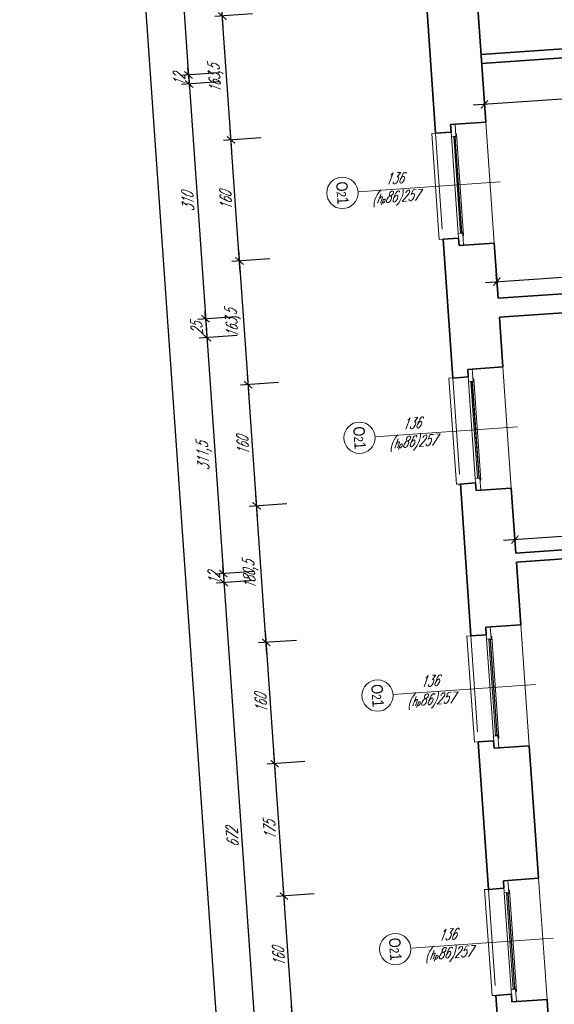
# Model space of a CAD drawing. Header units: millimetres. Extents: x 402 to 79005, y -7782 to 89952.
# Tile 143 of 256: x 21486 to 22191, y 29248 to 30546. Entities that reach past the tile are written whole.
import ezdxf

# ---------------------------------------------------------------- set-up
doc = ezdxf.new("R2010")
doc.units = ezdxf.units.MM
doc.header["$LTSCALE"] = 10
doc.linetypes.add('DASHED', pattern=[19.05, 12.7, -6.35])
doc.layers.get('0').update_dxf_attribs({"lineweight": 0})
doc.layers.get('Defpoints').update_dxf_attribs({"color": 253})
for name, color, linetype, lineweight in [('01 parter - ściany', 253, 'Continuous', 35), ('03-01_okna', 253, 'Continuous', 15), ('04-1_widok', 253, 'Continuous', 5), ('05-01_wymiary', 253, 'Continuous', 5), ('05-03_opis', 253, 'Continuous', 5)]:
    doc.layers.add(name, color=color, linetype=linetype, lineweight=lineweight)
doc.styles.add('ariel', font='ARIAL.TTF', dxfattribs={"width": 0.8})
doc.styles.add('ariel_wym', font='simplex.shx', dxfattribs={"width": 0.65, "oblique": 25})
doc.dimstyles.new('ariel 50', dxfattribs={"dimtxt": 15, "dimasz": 10, "dimexe": 10, "dimexo": 0, "dimgap": 5, "dimtad": 1, "dimdec": 1, "dimrnd": 0.5, "dimtxsty": 'ariel_wym', "dimblk": 'ARCHTICK', "dimcen": 2.5, "dimdle": 15, "dimazin": 0, "dimtfac": 1, "dimtdec": 1, "dimtix": 1, "dimtmove": 0, "dimatfit": 3, "dimldrblk": 'DOT', "dimfxl": 0, "dimarcsym": 0})
doc.dimstyles.new('ariel 50 wnętrze', dxfattribs={"dimtxt": 15, "dimasz": 10, "dimexe": 10, "dimexo": 0, "dimgap": 5, "dimtad": 1, "dimdec": 1, "dimrnd": 0.5, "dimtxsty": 'ariel_wym', "dimblk": 'ARCHTICK', "dimcen": 2.5, "dimdle": 15, "dimazin": 0, "dimtfac": 1, "dimtdec": 1, "dimtix": 1, "dimtmove": 0, "dimatfit": 3, "dimldrblk": 'DOT', "dimfxl": 0, "dimarcsym": 0})

# ---------------------------------------------------------------- blocks, each defined once
blk = doc.blocks.new('_ArchTick')
at = {"color": 0, "linetype": 'ByBlock', "const_width": 0.15}
blk.add_lwpolyline([(-0.5, -0.5), (0.5, 0.5)], dxfattribs=at)
blk = doc.blocks.new('*D1479')
at = {"layer": '05-01_wymiary', "color": 0, "lineweight": -2}
for p, q in [((21853, 29120.1), (21844.1, 29246.3)), ((21885.1, 29234.1), (21835.2, 29230.7)), ((21891.8, 29137.9), (21841.9, 29134.4))]:
    blk.add_line(p, q, dxfattribs=at)
at = {"layer": 'Defpoints', "color": 0}
for p in [(22181, 29254.8), (21845.2, 29231.4), (22120.9, 29153.9)]:
    blk.add_point(p, dxfattribs=at)
at = {"layer": '05-01_wymiary', "color": 0, "lineweight": -2, "xscale": 10, "yscale": 10, "zscale": 10}
for p, rotation in [((21845.2, 29231.4), 94.00000000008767), ((21851.9, 29135.1), 274.0000000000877)]:
    blk.add_blockref('_ArchTick', p, dxfattribs=dict(at, rotation=rotation))
at = {"layer": '05-01_wymiary', "color": 0, "insert": (21834.7, 29182.3), "char_height": 15, "attachment_point": 5, "rotation": 94, "style": 'ariel_wym'}
blk.add_mtext('96,5', dxfattribs=at)
blk = doc.blocks.new('_Dot')
at = {"color": 0, "linetype": 'ByBlock', "lineweight": -2}
blk.add_line((-0.5, 0), (-1, 0), dxfattribs=at)
at = {"color": 0, "linetype": 'ByBlock', "const_width": 0.5}
blk.add_lwpolyline([(-0.25, 0, 1), (0.25, 0, 1)], format="xyb", close=True, dxfattribs=at)
blk = doc.blocks.new('*D1480')
at = {"layer": '05-01_wymiary', "color": 0, "lineweight": -2}
for p, q in [((21846.2, 29216.4), (21833, 29405.9)), ((21873.9, 29393.8), (21824.1, 29390.3)), ((21885.1, 29234.1), (21835.2, 29230.7))]:
    blk.add_line(p, q, dxfattribs=at)
at = {"layer": 'Defpoints', "color": 0}
for p in [(22169.8, 29414.4), (21834, 29391), (22181, 29254.8)]:
    blk.add_point(p, dxfattribs=at)
at = {"layer": '05-01_wymiary', "color": 0, "lineweight": -2, "xscale": 10, "yscale": 10, "zscale": 10}
for p, rotation in [((21834, 29391), 94.0000000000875), ((21845.2, 29231.4), 274.0000000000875)]:
    blk.add_blockref('_ArchTick', p, dxfattribs=dict(at, rotation=rotation))
at = {"layer": '05-01_wymiary', "color": 0, "insert": (21827.1, 29310.3), "char_height": 15, "attachment_point": 5, "rotation": 94, "style": 'ariel_wym'}
blk.add_mtext('160', dxfattribs=at)
blk = doc.blocks.new('*D1481')
at = {"layer": '05-01_wymiary', "color": 0, "lineweight": -2}
for p, q in [((21835.1, 29376), (21820.8, 29580.5)), ((21861.7, 29568.3), (21811.8, 29564.8)), ((21873.9, 29393.8), (21824.1, 29390.3))]:
    blk.add_line(p, q, dxfattribs=at)
at = {"layer": 'Defpoints', "color": 0}
for p in [(22157.6, 29589), (21821.8, 29565.5), (22169.8, 29414.4)]:
    blk.add_point(p, dxfattribs=at)
at = {"layer": '05-01_wymiary', "color": 0, "lineweight": -2, "xscale": 10, "yscale": 10, "zscale": 10}
for p, rotation in [((21821.8, 29565.5), 94.00000000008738), ((21834, 29391), 274.0000000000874)]:
    blk.add_blockref('_ArchTick', p, dxfattribs=dict(at, rotation=rotation))
at = {"layer": '05-01_wymiary', "color": 0, "insert": (21815.5, 29477.4), "char_height": 15, "attachment_point": 5, "rotation": 94, "style": 'ariel_wym'}
blk.add_mtext('175', dxfattribs=at)
blk = doc.blocks.new('*D1482')
at = {"layer": '05-01_wymiary', "color": 0, "lineweight": -2}
for p, q in [((21822.9, 29550.6), (21809.6, 29740.1)), ((21850.6, 29727.9), (21800.7, 29724.5)), ((21861.7, 29568.3), (21811.8, 29564.8))]:
    blk.add_line(p, q, dxfattribs=at)
at = {"layer": 'Defpoints', "color": 0}
for p in [(22146.4, 29748.6), (21810.7, 29725.2), (22157.6, 29589)]:
    blk.add_point(p, dxfattribs=at)
at = {"layer": '05-01_wymiary', "color": 0, "lineweight": -2, "xscale": 10, "yscale": 10, "zscale": 10}
for p, rotation in [((21810.7, 29725.2), 94.00000000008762), ((21821.8, 29565.5), 274.0000000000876)]:
    blk.add_blockref('_ArchTick', p, dxfattribs=dict(at, rotation=rotation))
at = {"layer": '05-01_wymiary', "color": 0, "insert": (21803.8, 29644.5), "char_height": 15, "attachment_point": 5, "rotation": 94, "style": 'ariel_wym'}
blk.add_mtext('160', dxfattribs=at)
blk = doc.blocks.new('*D1483')
at = {"layer": '05-01_wymiary', "color": 0, "lineweight": -2}
for p, q in [((21811.7, 29710.2), (21797, 29920.2)), ((21838, 29908), (21788.1, 29904.5)), ((21850.6, 29727.9), (21800.7, 29724.5))]:
    blk.add_line(p, q, dxfattribs=at)
at = {"layer": 'Defpoints', "color": 0}
for p in [(22133.8, 29928.7), (21798.1, 29905.2), (22146.4, 29748.6)]:
    blk.add_point(p, dxfattribs=at)
at = {"layer": '05-01_wymiary', "color": 0, "lineweight": -2, "xscale": 10, "yscale": 10, "zscale": 10}
for p, rotation in [((21798.1, 29905.2), 94.00000000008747), ((21810.7, 29725.2), 274.0000000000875)]:
    blk.add_blockref('_ArchTick', p, dxfattribs=dict(at, rotation=rotation))
at = {"layer": '05-01_wymiary', "color": 0, "insert": (21790.5, 29814.2), "char_height": 15, "attachment_point": 5, "rotation": 94, "style": 'ariel_wym'}
blk.add_mtext('180,5', dxfattribs=at)
blk = doc.blocks.new('*D1484')
at = {"layer": '05-01_wymiary', "color": 0, "lineweight": -2}
for p, q in [((21799.1, 29890.2), (21785.9, 30079.8)), ((21826.8, 30067.6), (21776.9, 30064.1)), ((21838, 29908), (21788.1, 29904.5))]:
    blk.add_line(p, q, dxfattribs=at)
at = {"layer": 'Defpoints', "color": 0}
for p in [(22122.7, 30088.3), (21786.9, 30064.8), (22133.8, 29928.7)]:
    blk.add_point(p, dxfattribs=at)
at = {"layer": '05-01_wymiary', "color": 0, "lineweight": -2, "xscale": 10, "yscale": 10, "zscale": 10}
for p, rotation in [((21786.9, 30064.8), 94.00000000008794), ((21798.1, 29905.2), 274.0000000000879)]:
    blk.add_blockref('_ArchTick', p, dxfattribs=dict(at, rotation=rotation))
at = {"layer": '05-01_wymiary', "color": 0, "insert": (21780, 29984.1), "char_height": 15, "attachment_point": 5, "rotation": 94, "style": 'ariel_wym'}
blk.add_mtext('160', dxfattribs=at)
blk = doc.blocks.new('*D1485')
at = {"layer": '05-01_wymiary', "color": 0, "lineweight": -2}
for p, q in [((21788, 30049.9), (21774.5, 30242.9)), ((21815.4, 30230.7), (21765.5, 30227.2)), ((21826.8, 30067.6), (21776.9, 30064.1))]:
    blk.add_line(p, q, dxfattribs=at)
at = {"layer": 'Defpoints', "color": 0}
for p in [(22111.3, 30251.4), (21775.5, 30227.9), (22122.7, 30088.3)]:
    blk.add_point(p, dxfattribs=at)
at = {"layer": '05-01_wymiary', "color": 0, "lineweight": -2, "xscale": 10, "yscale": 10, "zscale": 10}
for p, rotation in [((21775.5, 30227.9), 94.00000000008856), ((21786.9, 30064.8), 274.0000000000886)]:
    blk.add_blockref('_ArchTick', p, dxfattribs=dict(at, rotation=rotation))
at = {"layer": '05-01_wymiary', "color": 0, "insert": (21767.3, 30145.4), "char_height": 15, "attachment_point": 5, "rotation": 94, "style": 'ariel_wym'}
blk.add_mtext('163,5', dxfattribs=at)
blk = doc.blocks.new('*D1486')
at = {"layer": '05-01_wymiary', "color": 0, "lineweight": -2}
for p, q in [((21776.5, 30213), (21763.3, 30402.5)), ((21804.2, 30390.3), (21754.4, 30386.8)), ((21815.4, 30230.7), (21765.5, 30227.2))]:
    blk.add_line(p, q, dxfattribs=at)
at = {"layer": 'Defpoints', "color": 0}
for p in [(22100.1, 30411), (21764.3, 30387.5), (22111.3, 30251.4)]:
    blk.add_point(p, dxfattribs=at)
at = {"layer": '05-01_wymiary', "color": 0, "lineweight": -2, "xscale": 10, "yscale": 10, "zscale": 10}
for p, rotation in [((21764.3, 30387.5), 94.00000000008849), ((21775.5, 30227.9), 274.0000000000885)]:
    blk.add_blockref('_ArchTick', p, dxfattribs=dict(at, rotation=rotation))
at = {"layer": '05-01_wymiary', "color": 0, "insert": (21757.5, 30306.9), "char_height": 15, "attachment_point": 5, "rotation": 94, "style": 'ariel_wym'}
blk.add_mtext('160', dxfattribs=at)
blk = doc.blocks.new('*D1487')
at = {"layer": '05-01_wymiary', "color": 0, "lineweight": -2}
for p, q in [((21765.4, 30372.6), (21751.9, 30565.6)), ((21792.8, 30553.4), (21743, 30549.9)), ((21804.2, 30390.3), (21754.4, 30386.8))]:
    blk.add_line(p, q, dxfattribs=at)
at = {"layer": 'Defpoints', "color": 0}
for p in [(22088.7, 30574.1), (21752.9, 30550.6), (22100.1, 30411)]:
    blk.add_point(p, dxfattribs=at)
at = {"layer": '05-01_wymiary', "color": 0, "lineweight": -2, "xscale": 10, "yscale": 10, "zscale": 10}
for p, rotation in [((21752.9, 30550.6), 94.000000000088), ((21764.3, 30387.5), 274.000000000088)]:
    blk.add_blockref('_ArchTick', p, dxfattribs=dict(at, rotation=rotation))
at = {"layer": '05-01_wymiary', "color": 0, "insert": (21744.7, 30468.1), "char_height": 15, "attachment_point": 5, "rotation": 94, "style": 'ariel_wym'}
blk.add_mtext('163,5', dxfattribs=at)
blk = doc.blocks.new('*D1488')
at = {"layer": '05-01_wymiary', "color": 0, "lineweight": -2}
for p, q in [((21754, 30535.7), (21740.7, 30725.2)), ((21781.7, 30713), (21731.8, 30709.5)), ((21792.8, 30553.4), (21743, 30549.9))]:
    blk.add_line(p, q, dxfattribs=at)
at = {"layer": 'Defpoints', "color": 0}
for p in [(22077.6, 30733.7), (21741.8, 30710.2), (22088.7, 30574.1)]:
    blk.add_point(p, dxfattribs=at)
at = {"layer": '05-01_wymiary', "color": 0, "lineweight": -2, "xscale": 10, "yscale": 10, "zscale": 10}
for p, rotation in [((21741.8, 30710.2), 94.00000000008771), ((21752.9, 30550.6), 274.0000000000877)]:
    blk.add_blockref('_ArchTick', p, dxfattribs=dict(at, rotation=rotation))
at = {"layer": '05-01_wymiary', "color": 0, "insert": (21734.9, 30629.6), "char_height": 15, "attachment_point": 5, "rotation": 94, "style": 'ariel_wym'}
blk.add_mtext('160', dxfattribs=at)
blk = doc.blocks.new('*D1519')
at = {"layer": '05-01_wymiary', "color": 0, "lineweight": -2}
for p, q in [((21684.9, 30807.2), (21709.3, 30458)), ((21725.8, 30795), (21675.9, 30791.5)), ((21748.1, 30475.8), (21698.3, 30472.3))]:
    blk.add_line(p, q, dxfattribs=at)
at = {"layer": 'Defpoints', "color": 0}
for p in [(22071.6, 30819.2), (22093.9, 30500), (21708.2, 30473)]:
    blk.add_point(p, dxfattribs=at)
at = {"layer": '05-01_wymiary', "color": 0, "lineweight": -2, "xscale": 10, "yscale": 10, "zscale": 10}
for p, rotation in [((21685.9, 30792.2), 94.00000000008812), ((21708.2, 30473), 274.0000000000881)]:
    blk.add_blockref('_ArchTick', p, dxfattribs=dict(at, rotation=rotation))
at = {"layer": '05-01_wymiary', "color": 0, "insert": (21684.6, 30631.7), "char_height": 15, "attachment_point": 5, "rotation": 94, "style": 'ariel_wym'}
blk.add_mtext('320', dxfattribs=at)
blk = doc.blocks.new('*D1520')
at = {"layer": '05-01_wymiary', "color": 0, "lineweight": -2}
for p, q in [((21708.2, 30473), (21707.5, 30483)), ((21748.1, 30475.8), (21698.3, 30472.3)), ((21708.2, 30473), (21709.1, 30461)), ((21749, 30463.8), (21699.1, 30460.3)), ((21709.1, 30461), (21709.8, 30451.1))]:
    blk.add_line(p, q, dxfattribs=at)
at = {"layer": 'Defpoints', "color": 0}
for p in [(22093.9, 30500), (22094.7, 30488), (21709.1, 30461)]:
    blk.add_point(p, dxfattribs=at)
at = {"layer": '05-01_wymiary', "color": 0, "lineweight": -2, "xscale": 10, "yscale": 10, "zscale": 10}
for p, rotation in [((21708.2, 30473), 274.0000000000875), ((21709.1, 30461), 94.0000000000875)]:
    blk.add_blockref('_ArchTick', p, dxfattribs=dict(at, rotation=rotation))
at = {"layer": '05-01_wymiary', "color": 0, "insert": (21696.2, 30466.1), "char_height": 15, "attachment_point": 5, "rotation": 94, "style": 'ariel_wym'}
blk.add_mtext('12', dxfattribs=at)
blk = doc.blocks.new('*D1521')
at = {"layer": '05-01_wymiary', "color": 0, "lineweight": -2}
for p, q in [((21708, 30476), (21731.8, 30136.8)), ((21749, 30463.8), (21699.1, 30460.3)), ((21770.6, 30154.5), (21720.7, 30151))]:
    blk.add_line(p, q, dxfattribs=at)
at = {"layer": 'Defpoints', "color": 0}
for p in [(22094.7, 30488), (22116.4, 30178.7), (21730.7, 30151.7)]:
    blk.add_point(p, dxfattribs=at)
at = {"layer": '05-01_wymiary', "color": 0, "lineweight": -2, "xscale": 10, "yscale": 10, "zscale": 10}
for p, rotation in [((21709.1, 30461), 94.00000000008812), ((21730.7, 30151.7), 274.0000000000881)]:
    blk.add_blockref('_ArchTick', p, dxfattribs=dict(at, rotation=rotation))
at = {"layer": '05-01_wymiary', "color": 0, "insert": (21707.4, 30305.5), "char_height": 15, "attachment_point": 5, "rotation": 94, "style": 'ariel_wym'}
blk.add_mtext('310', dxfattribs=at)
blk = doc.blocks.new('*D1522')
at = {"layer": '05-01_wymiary', "color": 0, "lineweight": -2}
for p, q in [((21770.6, 30154.5), (21720.7, 30151)), ((21730.7, 30151.7), (21730, 30161.7)), ((21730.7, 30151.7), (21732.5, 30126.8)), ((21772.4, 30129.6), (21722.5, 30126.1)), ((21732.5, 30126.8), (21733.2, 30116.8))]:
    blk.add_line(p, q, dxfattribs=at)
at = {"layer": 'Defpoints', "color": 0}
for p in [(22116.4, 30178.7), (22118.1, 30153.7), (21732.5, 30126.8)]:
    blk.add_point(p, dxfattribs=at)
at = {"layer": '05-01_wymiary', "color": 0, "lineweight": -2, "xscale": 10, "yscale": 10, "zscale": 10}
for p, rotation in [((21730.7, 30151.7), 274.0000000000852), ((21732.5, 30126.8), 94.00000000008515)]:
    blk.add_blockref('_ArchTick', p, dxfattribs=dict(at, rotation=rotation))
at = {"layer": '05-01_wymiary', "color": 0, "insert": (21719.1, 30138.4), "char_height": 15, "attachment_point": 5, "rotation": 94, "style": 'ariel_wym'}
blk.add_mtext('25', dxfattribs=at)
blk = doc.blocks.new('*D1523')
at = {"layer": '05-01_wymiary', "color": 0, "lineweight": -2}
for p, q in [((21731.4, 30141.7), (21755.2, 29801)), ((21772.4, 30129.6), (21722.5, 30126.1)), ((21794.1, 29818.7), (21744.2, 29815.2))]:
    blk.add_line(p, q, dxfattribs=at)
at = {"layer": 'Defpoints', "color": 0}
for p in [(22118.1, 30153.7), (22139.8, 29842.9), (21754.2, 29815.9)]:
    blk.add_point(p, dxfattribs=at)
at = {"layer": '05-01_wymiary', "color": 0, "lineweight": -2, "xscale": 10, "yscale": 10, "zscale": 10}
for p, rotation in [((21732.5, 30126.8), 94.00000000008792), ((21754.2, 29815.9), 274.0000000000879)]:
    blk.add_blockref('_ArchTick', p, dxfattribs=dict(at, rotation=rotation))
at = {"layer": '05-01_wymiary', "color": 0, "insert": (21729.4, 29970.4), "char_height": 15, "attachment_point": 5, "rotation": 94, "style": 'ariel_wym'}
blk.add_mtext('311,5', dxfattribs=at)
blk = doc.blocks.new('*D1524')
at = {"layer": '05-01_wymiary', "color": 0, "lineweight": -2}
for p, q in [((21794.1, 29818.7), (21744.2, 29815.2)), ((21754.2, 29815.9), (21753.5, 29825.9)), ((21794.9, 29806.8), (21745.1, 29803.3)), ((21754.2, 29815.9), (21755, 29804)), ((21755, 29804), (21755.7, 29794))]:
    blk.add_line(p, q, dxfattribs=at)
at = {"layer": 'Defpoints', "color": 0}
for p in [(22139.8, 29842.9), (22140.7, 29830.9), (21755, 29804)]:
    blk.add_point(p, dxfattribs=at)
at = {"layer": '05-01_wymiary', "color": 0, "lineweight": -2, "xscale": 10, "yscale": 10, "zscale": 10}
for p, rotation in [((21754.2, 29815.9), 274.000000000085), ((21755, 29804), 94.00000000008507)]:
    blk.add_blockref('_ArchTick', p, dxfattribs=dict(at, rotation=rotation))
at = {"layer": '05-01_wymiary', "color": 0, "insert": (21742.1, 29809.1), "char_height": 15, "attachment_point": 5, "rotation": 94, "style": 'ariel_wym'}
blk.add_mtext('12', dxfattribs=at)
blk = doc.blocks.new('*D1525')
at = {"layer": '05-01_wymiary', "color": 0, "lineweight": -2}
for p, q in [((21754, 29818.9), (21802.9, 29118.6)), ((21794.9, 29806.8), (21745.1, 29803.3)), ((21841.8, 29136.4), (21791.9, 29132.9))]:
    blk.add_line(p, q, dxfattribs=at)
at = {"layer": 'Defpoints', "color": 0}
for p in [(22140.7, 29830.9), (22187.6, 29160.6), (21801.9, 29133.6)]:
    blk.add_point(p, dxfattribs=at)
at = {"layer": '05-01_wymiary', "color": 0, "lineweight": -2, "xscale": 10, "yscale": 10, "zscale": 10}
for p, rotation in [((21755, 29804), 94.0000000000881), ((21801.9, 29133.6), 274.0000000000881)]:
    blk.add_blockref('_ArchTick', p, dxfattribs=dict(at, rotation=rotation))
at = {"layer": '05-01_wymiary', "color": 0, "insert": (21766, 29467.9), "char_height": 15, "attachment_point": 5, "rotation": 94, "style": 'ariel_wym'}
blk.add_mtext('672', dxfattribs=at)
blk = doc.blocks.new('*D1529')
at = {"layer": '05-01_wymiary', "color": 0, "lineweight": -2}
for p, q in [((21803.8, 28390.3), (21494.6, 32812.1)), ((21535.5, 32799.9), (21485.6, 32796.5)), ((21842.6, 28408), (21792.7, 28404.5))]:
    blk.add_line(p, q, dxfattribs=at)
at = {"layer": 'Defpoints', "color": 0}
for p in [(21864.3, 32822.9), (21495.6, 32797.2), (22246.2, 28436.2)]:
    blk.add_point(p, dxfattribs=at)
at = {"layer": '05-01_wymiary', "color": 0, "lineweight": -2, "xscale": 10, "yscale": 10, "zscale": 10}
for p, rotation in [((21495.6, 32797.2), 94.00000000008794), ((21802.7, 28405.2), 274.0000000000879)]:
    blk.add_blockref('_ArchTick', p, dxfattribs=dict(at, rotation=rotation))
at = {"layer": '05-01_wymiary', "color": 0, "insert": (21635.3, 30600.2), "char_height": 15, "attachment_point": 5, "rotation": 94, "style": 'ariel_wym'}
blk.add_mtext('4402,5', dxfattribs=at)
blk = doc.blocks.new('*D1379')
at = {"layer": '05-01_wymiary', "color": 0, "lineweight": -2}
for p, q in [((22329.3, 29864), (22327.9, 29883.9)), ((22343.5, 29875), (22123.6, 29859.6)), ((22139.3, 29850.7), (22137.9, 29870.6))]:
    blk.add_line(p, q, dxfattribs=at)
at = {"layer": 'Defpoints', "color": 0}
for p in [(22138.6, 29860.7), (22329.8, 29856.2), (22139.8, 29842.9)]:
    blk.add_point(p, dxfattribs=at)
at = {"layer": '05-01_wymiary', "color": 0, "lineweight": -2, "xscale": 10, "yscale": 10, "zscale": 10}
for p, rotation in [((22328.6, 29873.9), 3.99999999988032), ((22138.6, 29860.7), 183.9999999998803)]:
    blk.add_blockref('_ArchTick', p, dxfattribs=dict(at, rotation=rotation))
at = {"layer": '05-01_wymiary', "color": 0, "insert": (22232.6, 29881.2), "char_height": 15, "attachment_point": 5, "rotation": 4, "style": 'ariel_wym'}
blk.add_mtext('190,5', dxfattribs=at)
blk = doc.blocks.new('*D1705')
at = {"layer": '05-01_wymiary', "color": 0, "lineweight": -2}
for p, q in [((22673.4, 30484.4), (22674.8, 30464.4)), ((22689.1, 30475.5), (22083.5, 30433.1)), ((22097.8, 30444.1), (22099.2, 30424.2))]:
    blk.add_line(p, q, dxfattribs=at)
at = {"layer": 'Defpoints', "color": 0}
for p in [(22670.4, 30528.3), (22094.7, 30488), (22098.5, 30434.2)]:
    blk.add_point(p, dxfattribs=at)
at = {"layer": '05-01_wymiary', "color": 0, "lineweight": -2, "xscale": 10, "yscale": 10, "zscale": 10}
for p, rotation in [((22674.1, 30474.4), 3.999999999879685), ((22098.5, 30434.2), 183.9999999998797)]:
    blk.add_blockref('_ArchTick', p, dxfattribs=dict(at, rotation=rotation))
at = {"layer": '05-01_wymiary', "color": 0, "insert": (22385.4, 30466.8), "char_height": 15, "attachment_point": 5, "rotation": 4, "style": 'ariel_wym'}
blk.add_mtext('577', dxfattribs=at)
blk = doc.blocks.new('*D1711')
at = {"layer": '05-01_wymiary', "color": 0, "lineweight": -2}
for p, q in [((22528.6, 30219.6), (22527.2, 30239.6)), ((22099.9, 30199.7), (22542.8, 30230.6)), ((22115.5, 30190.7), (22114.1, 30210.7))]:
    blk.add_line(p, q, dxfattribs=at)
at = {"layer": 'Defpoints', "color": 0}
for p in [(22527.9, 30229.6), (22529.4, 30207.3), (22116.4, 30178.7)]:
    blk.add_point(p, dxfattribs=at)
at = {"layer": '05-01_wymiary', "color": 0, "lineweight": -2, "xscale": 10, "yscale": 10, "zscale": 10}
for p, rotation in [((22527.9, 30229.6), 3.999999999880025), ((22114.8, 30200.7), 183.99999999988)]:
    blk.add_blockref('_ArchTick', p, dxfattribs=dict(at, rotation=rotation))
at = {"layer": '05-01_wymiary', "color": 0, "insert": (22320.5, 30227.6), "char_height": 15, "attachment_point": 5, "rotation": 4, "style": 'ariel_wym'}
blk.add_mtext('414', dxfattribs=at)

msp = doc.modelspace()

# ---------------------------------------------------------------- linework, layer by layer
at = {"layer": '01 parter - ściany'}
for p, q in [((22034.02, 30396.37), (22021.22, 30579.42)), ((22100.12, 30411.01), (22088.71, 30574.12)), ((22093.9, 30499.97), (22669.53, 30540.23)), ((22094.73, 30488), (22670.37, 30528.26)), ((22053.77, 30407.77), (22100.12, 30411.01)), ((22053.77, 30407.77), (22054.47, 30397.8)), ((22054.47, 30397.8), (22034.02, 30396.37)), ((22064.24, 30258.14), (22043.79, 30256.71)), ((22064.93, 30248.16), (22064.24, 30258.14)), ((22056.59, 30073.66), (22043.79, 30256.71)), ((22064.93, 30248.16), (22111.28, 30251.4)), ((22116.36, 30178.68), (22111.28, 30251.4)), ((22116.36, 30178.68), (22529.4, 30207.56)), ((22116.36, 30178.68), (22529.4, 30207.56)), ((22118.11, 30153.74), (22531.14, 30182.62)), ((22118.11, 30153.74), (22531.14, 30182.62)), ((22122.68, 30088.3), (22118.11, 30153.74)), ((22076.34, 30085.06), (22122.68, 30088.3)), ((22076.34, 30085.06), (22077.04, 30075.09)), ((22077.04, 30075.09), (22056.59, 30073.66)), ((22086.8, 29935.43), (22066.35, 29934)), ((22080.34, 29733.99), (22067.05, 29934.05)), ((22087.5, 29925.45), (22086.8, 29935.43)), ((22087.5, 29925.45), (22133.84, 29928.69)), ((22139.84, 29842.9), (22133.84, 29928.69)), ((22139.84, 29842.9), (22329.8, 29856.18)), ((22140.68, 29830.93), (22330.63, 29844.21)), ((22146.44, 29748.63), (22140.68, 29830.93)), ((22100.09, 29745.39), (22146.44, 29748.63)), ((22100.09, 29745.39), (22100.79, 29735.42)), ((22100.79, 29735.42), (22080.34, 29733.99)), ((22110.56, 29595.76), (22090.11, 29594.33)), ((22111.25, 29585.78), (22110.56, 29595.76)), ((22103.71, 29399.8), (22090.11, 29594.33)), ((22111.25, 29585.78), (22157.6, 29589.02)), ((22165.41, 29477.22), (22157.6, 29589.02)), ((22169.8, 29414.45), (22165.41, 29477.22)), ((22123.46, 29411.21), (22169.8, 29414.45)), ((22124.16, 29401.23), (22103.71, 29399.8)), ((22123.46, 29411.21), (22124.16, 29401.23)), ((22133.92, 29261.57), (22113.47, 29260.14)), ((22120.9, 29153.9), (22113.47, 29260.14)), ((22134.62, 29251.6), (22133.92, 29261.57)), ((22134.62, 29251.6), (22180.96, 29254.84)), ((22187.56, 29160.57), (22180.96, 29254.84))]:
    msp.add_line(p, q, dxfattribs=at)
at = {"layer": '03-01_okna', "linetype": 'Continuous', "lineweight": 0}
for p, q in [((22034.02, 30396.42), (22029.03, 30396.07)), ((22029.03, 30396.07), (22038.8, 30256.36)), ((22063.84, 30264.13), (22054.9, 30391.81)), ((22057.89, 30392.02), (22066.83, 30264.34)), ((22061.95, 30391.31), (22057.96, 30391.03)), ((22059.46, 30391.13), (22068.26, 30265.44)), ((22059.95, 30391.17), (22068.76, 30265.47)), ((22070.75, 30265.62), (22066.76, 30265.33)), ((22056.58, 30073.71), (22051.6, 30073.36)), ((22051.6, 30073.36), (22061.37, 29933.65)), ((22086.41, 29941.41), (22077.46, 30069.1)), ((22080.46, 30069.31), (22089.4, 29941.62)), ((22084.52, 30068.6), (22080.53, 30068.31)), ((22082.02, 30068.42), (22090.83, 29942.73)), ((22082.52, 30068.45), (22091.33, 29942.76)), ((22093.32, 29942.9), (22089.33, 29942.62)), ((22080.34, 29734.04), (22075.35, 29733.69)), ((22075.35, 29733.69), (22085.12, 29593.98)), ((22110.16, 29601.74), (22101.22, 29729.43)), ((22104.21, 29729.64), (22113.15, 29601.95)), ((22108.27, 29728.92), (22104.28, 29728.64)), ((22105.77, 29728.75), (22114.58, 29603.06)), ((22106.27, 29728.78), (22115.08, 29603.09)), ((22117.07, 29603.23), (22113.08, 29602.95)), ((22103.7, 29399.86), (22098.72, 29399.51)), ((22098.72, 29399.51), (22108.49, 29259.79)), ((22133.53, 29267.56), (22124.58, 29395.25)), ((22127.58, 29395.46), (22136.52, 29267.77)), ((22131.64, 29394.74), (22127.65, 29394.46)), ((22129.14, 29394.57), (22137.95, 29268.87)), ((22129.64, 29394.6), (22138.45, 29268.91)), ((22140.44, 29269.05), (22136.45, 29268.77))]:
    msp.add_line(p, q, dxfattribs=at)
at = {"layer": '03-01_okna', "linetype": 'DASHED'}
for p, q in [((22034.02, 30396.42), (22043.79, 30256.71)), ((22038.8, 30256.36), (22043.79, 30256.71)), ((22056.58, 30073.71), (22066.35, 29934)), ((22061.37, 29933.65), (22066.35, 29934)), ((22080.34, 29734.04), (22090.11, 29594.33)), ((22085.12, 29593.98), (22090.11, 29594.33)), ((22103.7, 29399.86), (22113.47, 29260.14)), ((22108.49, 29259.79), (22113.47, 29260.14))]:
    msp.add_line(p, q, dxfattribs=at)
at = {"layer": '03-01_okna', "linetype": 'Continuous', "lineweight": 0}
for points in [[(22060.88, 30392.23), (22059.76, 30408.19), (22053.77, 30407.77), (22054.9, 30391.81)], [(22070.95, 30248.59), (22069.83, 30264.55), (22063.84, 30264.13), (22064.96, 30248.17)], [(22083.45, 30069.52), (22082.32, 30085.48), (22076.34, 30085.06), (22077.46, 30069.1)], [(22093.52, 29925.87), (22092.39, 29941.84), (22086.41, 29941.41), (22087.53, 29925.45)], [(22107.2, 29729.85), (22106.08, 29745.81), (22100.09, 29745.39), (22101.22, 29729.43)], [(22117.27, 29586.2), (22116.14, 29602.16), (22110.16, 29601.74), (22111.28, 29585.78)], [(22130.57, 29395.67), (22129.45, 29411.63), (22123.46, 29411.21), (22124.58, 29395.25)], [(22140.64, 29252.02), (22139.51, 29267.98), (22133.53, 29267.56), (22134.65, 29251.6)]]:
    msp.add_lwpolyline(points, close=True, dxfattribs=at)
for points in [[(22060.67, 30395.23), (22061.67, 30395.3), (22071.03, 30261.62), (22070.04, 30261.55)], [(22083.24, 30072.52), (22084.24, 30072.59), (22093.6, 29938.91), (22092.6, 29938.84)], [(22106.99, 29732.84), (22107.99, 29732.91), (22117.35, 29599.24), (22116.36, 29599.17)], [(22130.36, 29398.66), (22131.36, 29398.73), (22140.72, 29265.06), (22139.72, 29264.99)]]:
    msp.add_lwpolyline(points, dxfattribs=at)
at = {"layer": '04-1_widok'}
for p, q in [((22111.28, 30251.4), (22100.12, 30411.01)), ((22133.84, 29928.69), (22122.68, 30088.3)), ((22157.6, 29589.02), (22146.44, 29748.63)), ((22180.96, 29254.84), (22169.8, 29414.45))]:
    msp.add_line(p, q, dxfattribs=at)
at = {"layer": '05-03_opis', "lineweight": 0}
for p, q in [((22119.31, 30332.19), (21931.75, 30319.07)), ((22141.88, 30009.48), (21954.32, 29996.36)), ((22165.63, 29669.81), (21978.07, 29656.69)), ((22189, 29335.62), (22001.44, 29322.51))]:
    msp.add_line(p, q, dxfattribs=at)
for centre in [(21911.12, 30317.63), (21933.68, 29994.92), (21957.43, 29655.25), (21980.8, 29321.06)]:
    msp.add_circle(centre, 20.69, dxfattribs=at)

# ---------------------------------------------------------------- texts
at = {"layer": '05-03_opis', "lineweight": 0, "attachment_point": 5}
for s, insert, char_height, width, rotation, style in [('136\\P({\\H0.8333x;h\\H0.6x;p}86)257', (21980.52, 30322.48), 14.4, 62.6613, 4, 'ariel_wym'), ('O{\\H0.8x;2}1', (21911.12, 30317.63), 15, 75.1935, 274, 'ariel'), ('O{\\H0.8x;2}1', (21933.68, 29994.92), 15, 75.1935, 274, 'ariel'), ('136\\P({\\H0.8333x;h\\H0.6x;p}86)257', (22003.08, 29999.77), 14.4, 62.6613, 4, 'ariel_wym'), ('136\\P({\\H0.8333x;h\\H0.6x;p}86)257', (22026.84, 29660.1), 14.4, 62.6613, 4, 'ariel_wym'), ('O{\\H0.8x;2}1', (21957.43, 29655.25), 15, 75.1935, 274, 'ariel'), ('O{\\H0.8x;2}1', (21980.8, 29321.06), 15, 75.1935, 274, 'ariel'), ('136\\P({\\H0.8333x;h\\H0.6x;p}86)257', (22050.21, 29325.92), 14.4, 62.6613, 4, 'ariel_wym')]:
    msp.add_mtext(s, dxfattribs=dict(at, insert=insert, char_height=char_height, width=width, rotation=rotation, style=style))

# ---------------------------------------------------------------- dimensions: what is measured, and where the dimension line sits
at = {"layer": '05-01_wymiary'}
for base, p1, p2, angle, dimstyle, picture, middle in [((21495.6, 32797.16), (22246.18, 28436.24), (21864.34, 32822.94), 94, 'ariel 50', '*D1529', (21635.26, 30600.22)), ((22098.5, 30434.17), (22670.37, 30528.26), (22094.73, 30488), 4, 'ariel 50 wnętrze', '*D1705', (22385.44, 30466.76)), ((22527.86, 30229.6), (22116.36, 30178.68), (22529.42, 30207.29), 4, 'ariel 50 wnętrze', '*D1711', (22320.47, 30227.63)), ((22138.6, 29860.66), (22329.8, 29856.18), (22139.84, 29842.9), 4, 'ariel 50 wnętrze', '*D1379', (22232.61, 29881.2))]:
    dim = msp.add_linear_dim(base=base, p1=p1, p2=p2, angle=angle, dimstyle=dimstyle, dxfattribs=at)
    dim.commit()
    dim.dimension.update_dxf_attribs({"geometry": picture, "text_midpoint": middle})
for base, p1, p2, picture, middle in [((21708.24, 30473.01), (22071.57, 30819.19), (22093.9, 30499.97), '*D1519', (21684.61, 30631.74)), ((21741.78, 30710.25), (22088.71, 30574.12), (22077.55, 30733.73), '*D1488', (21734.89, 30629.57)), ((21752.94, 30550.64), (22100.12, 30411.01), (22088.71, 30574.12), '*D1487', (21744.74, 30468.11)), ((21709.08, 30461.04), (22093.9, 30499.97), (22094.73, 30488), '*D1520', (21696.19, 30466.15)), ((21730.71, 30151.71), (22094.73, 30488), (22116.36, 30178.68), '*D1521', (21707.43, 30305.5)), ((21764.34, 30387.53), (22111.28, 30251.4), (22100.12, 30411.01), '*D1486', (21757.45, 30306.86)), ((21775.5, 30227.92), (22122.68, 30088.3), (22111.28, 30251.4), '*D1485', (21767.31, 30145.4)), ((21732.45, 30126.77), (22116.36, 30178.68), (22118.11, 30153.74), '*D1522', (21719.11, 30138.37)), ((21754.19, 29815.93), (22118.11, 30153.74), (22139.84, 29842.9), '*D1523', (21729.43, 29970.38)), ((21786.91, 30064.82), (22133.84, 29928.69), (22122.68, 30088.3), '*D1484', (21780.02, 29984.15)), ((21798.07, 29905.21), (22146.44, 29748.63), (22133.84, 29928.69), '*D1483', (21790.47, 29814.21)), ((21755.03, 29803.96), (22139.84, 29842.9), (22140.68, 29830.93), '*D1524', (21742.14, 29809.08)), ((21801.9, 29133.6), (22140.68, 29830.93), (22187.56, 29160.57), '*D1525', (21766, 29467.91)), ((21810.66, 29725.15), (22157.6, 29589.02), (22146.44, 29748.63), '*D1482', (21803.77, 29644.47)), ((21821.82, 29565.54), (22169.8, 29414.45), (22157.6, 29589.02), '*D1481', (21815.46, 29477.38)), ((21834.03, 29390.97), (22180.96, 29254.84), (22169.8, 29414.45), '*D1480', (21827.14, 29310.29)), ((21845.19, 29231.36), (22120.9, 29153.9), (22180.96, 29254.84), '*D1479', (21834.66, 29182.25))]:
    dim = msp.add_linear_dim(base=base, p1=p1, p2=p2, angle=94, dimstyle='ariel 50', override={"dimtmove": 1}, dxfattribs=at)
    dim.commit()
    dim.dimension.update_dxf_attribs({"geometry": picture, "text_midpoint": middle})

doc.saveas('drawing.dxf')
